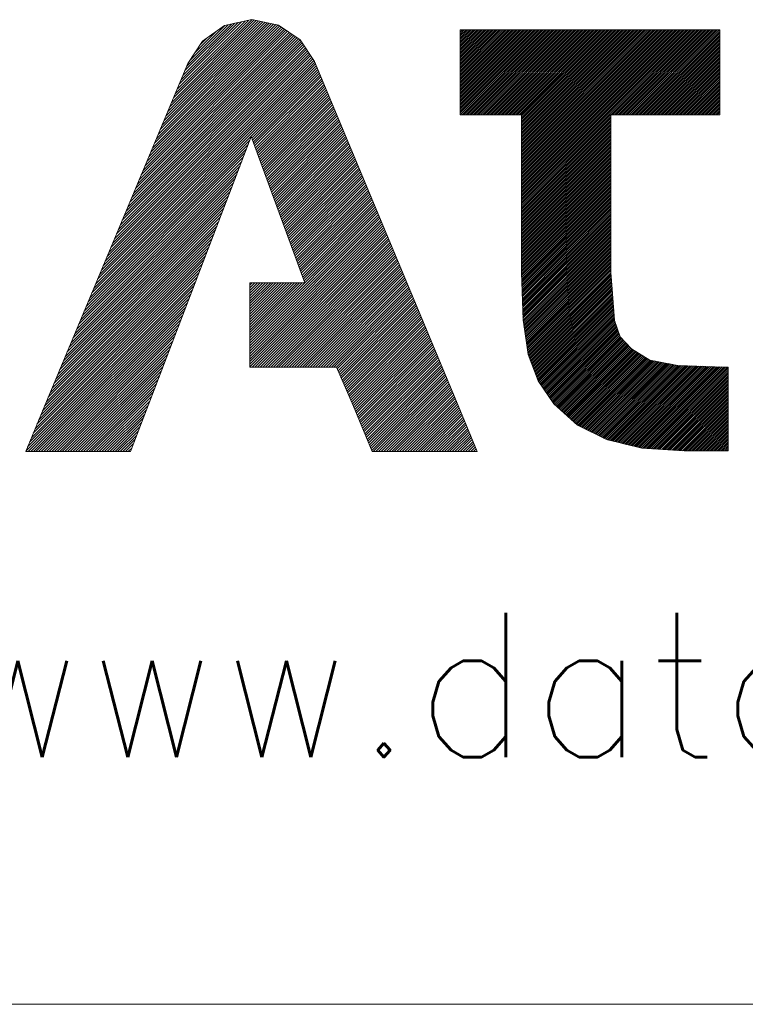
# Model space of a CAD drawing. Header units: millimetres. Extents: x 4 to 836, y 5 to 589.
# Tile 40 of 154: x 666 to 675, y 5 to 17. Entities that reach past the tile are written whole.
import ezdxf

# ---------------------------------------------------------------- set-up
doc = ezdxf.new("R2010")
doc.units = ezdxf.units.MM
doc.layers.add('256', color=7, linetype='Continuous', true_color=0xffffff)
doc.styles.add('blockfont', font='simplex.shx')

# ---------------------------------------------------------------- blocks, each defined once
blk = doc.blocks.new('HATCH3')
at = {"color": 5, "lineweight": 13}
for p, q in [((667.915782, 15.634335), (668.885862, 16.604416)), ((667.938179, 15.687812), (668.859912, 16.609545)), ((667.579822, 14.832184), (669.245605, 16.497967)), ((667.602219, 14.885661), (669.227049, 16.51049)), ((667.624616, 14.939138), (669.208493, 16.523014)), ((667.647014, 14.992614), (669.189937, 16.535537)), ((667.669411, 15.046091), (669.170512, 16.547192)), ((667.691809, 15.099568), (669.144635, 16.552394)), ((667.714206, 15.153045), (669.118758, 16.557596)), ((667.736603, 15.206521), (669.09288, 16.562799)), ((667.759001, 15.259998), (669.067003, 16.568001)), ((667.781398, 15.313475), (669.041126, 16.573203)), ((667.803795, 15.366952), (669.015248, 16.578405)), ((667.826193, 15.420428), (668.989371, 16.583607)), ((667.84859, 15.473905), (668.963494, 16.588809)), ((667.870987, 15.527382), (668.937617, 16.594011)), ((667.893385, 15.580859), (668.911739, 16.599214)), ((667.960577, 15.741289), (668.820349, 16.601062)), ((667.982974, 15.794766), (668.780787, 16.592579)), ((668.005371, 15.848242), (668.741225, 16.584096)), ((668.027769, 15.901719), (668.701662, 16.575613)), ((668.050166, 15.955196), (668.6621, 16.56713)), ((668.072563, 16.008673), (668.622538, 16.558647)), ((668.094961, 16.062149), (668.582975, 16.550164)), ((668.132726, 16.130994), (668.543413, 16.541681)), ((667.355848, 14.297417), (669.430628, 16.372196)), ((667.378246, 14.350893), (669.412609, 16.385257)), ((667.400643, 14.40437), (669.394053, 16.39778)), ((667.42304, 14.457847), (669.375497, 16.410303)), ((667.445438, 14.511324), (669.356941, 16.422827)), ((667.467835, 14.5648), (669.338385, 16.43535)), ((667.490232, 14.618277), (669.319829, 16.447874)), ((667.51263, 14.671754), (669.301273, 16.460397)), ((667.535027, 14.725231), (669.282717, 16.47292)), ((667.557424, 14.778707), (669.264161, 16.485444)), ((668.190711, 16.220058), (668.444323, 16.473671)), ((668.248695, 16.309122), (668.337238, 16.397665)), ((667.221464, 13.976556), (669.505082, 16.260174)), ((667.243862, 14.030033), (669.492673, 16.278844)), ((667.266259, 14.08351), (669.480264, 16.297515)), ((667.288656, 14.136986), (669.467855, 16.316185)), ((667.311054, 14.190463), (669.455446, 16.334855)), ((667.333451, 14.24394), (669.443037, 16.353526)), ((667.08708, 13.655696), (669.579536, 16.148152)), ((667.109478, 13.709172), (669.567127, 16.166822)), ((667.131875, 13.762649), (669.554718, 16.185493)), ((667.154272, 13.816126), (669.542309, 16.204163)), ((667.17667, 13.869603), (669.5299, 16.222833)), ((667.199067, 13.923079), (669.517491, 16.241504)), ((666.952696, 13.334835), (669.640165, 16.022304)), ((666.975094, 13.388312), (669.631005, 16.044223)), ((666.997491, 13.441789), (669.621845, 16.066143)), ((667.019888, 13.495265), (669.612685, 16.088063)), ((667.042286, 13.548742), (669.603526, 16.109982)), ((667.064683, 13.602219), (669.591946, 16.129482)), ((668.86128, 15.212339), (669.649324, 16.000384)), ((668.86962, 15.1896), (669.658484, 15.978464)), ((668.877959, 15.16686), (669.667644, 15.956545)), ((668.886299, 15.14412), (669.676804, 15.934625)), ((668.894639, 15.121381), (669.685963, 15.912705)), ((668.902979, 15.098641), (669.695123, 15.890786)), ((668.911318, 15.075901), (669.704283, 15.868866)), ((668.919658, 15.053162), (669.713443, 15.846946)), ((668.927998, 15.030422), (669.722602, 15.825027)), ((668.936338, 15.007682), (669.731762, 15.803107)), ((668.944677, 14.984943), (669.740922, 15.781187)), ((668.953017, 14.962203), (669.750082, 15.759268)), ((668.961357, 14.939463), (669.759241, 15.737348)), ((668.969696, 14.916724), (669.768401, 15.715428)), ((668.978036, 14.893984), (669.777561, 15.693509)), ((668.986376, 14.871244), (669.78672, 15.671589)), ((668.994716, 14.848505), (669.79588, 15.649669)), ((669.003055, 14.825765), (669.80504, 15.62775)), ((669.011395, 14.803025), (669.8142, 15.60583)), ((669.019735, 14.780286), (669.823359, 15.58391)), ((669.028075, 14.757546), (669.832519, 15.561991)), ((669.036414, 14.734806), (669.841679, 15.540071)), ((669.044754, 14.712067), (669.850839, 15.518151)), ((669.053094, 14.689327), (669.859998, 15.496232)), ((669.061433, 14.666587), (669.869158, 15.474312)), ((669.069773, 14.643847), (669.878318, 15.452392)), ((669.078113, 14.621108), (669.887478, 15.430473)), ((669.086453, 14.598368), (669.896637, 15.408553)), ((669.094792, 14.575628), (669.905797, 15.386633)), ((669.103132, 14.552889), (669.914957, 15.364714)), ((669.111472, 14.530149), (669.924117, 15.342794)), ((669.119812, 14.507409), (669.933276, 15.320874)), ((669.128151, 14.48467), (669.942436, 15.298955)), ((669.136491, 14.46193), (669.951596, 15.277035)), ((669.144831, 14.43919), (669.960756, 15.255115)), ((669.15317, 14.416451), (669.969915, 15.233196)), ((669.16151, 14.393711), (669.979075, 15.211276)), ((666.907902, 13.227882), (668.819153, 15.139133)), ((666.930299, 13.281358), (668.838534, 15.189594)), ((669.16985, 14.370971), (669.988235, 15.189356)), ((669.17819, 14.348232), (669.997395, 15.167437)), ((669.186529, 14.325492), (670.006554, 15.145517)), ((669.194869, 14.302752), (670.015714, 15.123597)), ((669.203209, 14.280013), (670.024874, 15.101677)), ((666.84071, 13.067451), (668.761008, 14.98775)), ((666.863107, 13.120928), (668.78039, 15.038211)), ((666.885504, 13.174405), (668.799771, 15.088672)), ((669.211549, 14.257273), (670.034034, 15.079758)), ((669.219888, 14.234533), (670.043193, 15.057838)), ((669.228228, 14.211794), (670.052353, 15.035918)), ((669.236568, 14.189054), (670.061513, 15.013999)), ((669.244908, 14.166314), (670.070672, 14.992079)), ((666.795915, 12.960498), (668.722246, 14.886829)), ((666.818312, 13.013975), (668.741627, 14.93729)), ((669.253247, 14.143575), (670.079832, 14.970159)), ((669.261587, 14.120835), (670.088992, 14.94824)), ((669.269927, 14.098095), (670.098152, 14.92632)), ((669.278266, 14.075355), (670.107311, 14.9044)), ((669.286606, 14.052616), (670.116471, 14.882481)), ((669.294946, 14.029876), (670.125631, 14.860561)), ((666.75112, 12.853544), (668.683483, 14.785907)), ((666.773518, 12.907021), (668.702864, 14.836368)), ((669.303286, 14.007136), (670.134791, 14.838641)), ((669.311625, 13.984397), (670.14395, 14.816722)), ((669.319965, 13.961657), (670.15311, 14.794802)), ((669.328305, 13.938917), (670.16227, 14.772882)), ((669.336645, 13.916178), (670.17143, 14.750963)), ((666.683928, 12.693114), (668.625339, 14.634525)), ((666.706325, 12.746591), (668.64472, 14.684985)), ((666.728723, 12.800068), (668.664101, 14.735446)), ((669.344984, 13.893438), (670.180589, 14.729043)), ((669.353324, 13.870698), (670.189749, 14.707123)), ((669.361664, 13.847959), (670.198909, 14.685204)), ((669.370003, 13.825219), (670.208069, 14.663284)), ((669.378343, 13.802479), (670.217228, 14.641364)), ((666.639133, 12.586161), (668.586576, 14.533603)), ((666.661531, 12.639637), (668.605957, 14.584064)), ((669.386683, 13.77974), (670.226388, 14.619445)), ((669.395023, 13.757), (670.235548, 14.597525)), ((669.403362, 13.73426), (670.244708, 14.575605)), ((669.411702, 13.711521), (670.253867, 14.553686)), ((669.420042, 13.688781), (670.263027, 14.531766)), ((666.594339, 12.479207), (668.547813, 14.432681)), ((666.616736, 12.532684), (668.567194, 14.483142)), ((669.428382, 13.666041), (670.272187, 14.509846)), ((669.436721, 13.643302), (670.281347, 14.487927)), ((669.445061, 13.620562), (670.290506, 14.466007)), ((669.453401, 13.597822), (670.299666, 14.444087)), ((669.46174, 13.575083), (670.308826, 14.422168)), ((669.47008, 13.552343), (670.317985, 14.400248)), ((666.527147, 12.318777), (668.489669, 14.281299)), ((666.549544, 12.372254), (668.50905, 14.33176)), ((666.571941, 12.42573), (668.528432, 14.382221)), ((668.837209, 12.857313), (670.336305, 14.356409)), ((668.837209, 12.826233), (670.345465, 14.334489)), ((668.837209, 12.795154), (670.354624, 14.312569)), ((668.837209, 12.764075), (670.363784, 14.29065)), ((669.47842, 13.529603), (670.327145, 14.378328)), ((666.482352, 12.211823), (668.450906, 14.180377)), ((666.504749, 12.2653), (668.470287, 14.230838)), ((668.837209, 12.732995), (670.372944, 14.26873)), ((668.837209, 12.701916), (670.382104, 14.24681)), ((668.837209, 12.670836), (670.391263, 14.224891)), ((668.837209, 12.639757), (670.400423, 14.202971)), ((668.837209, 12.608678), (670.409583, 14.181051)), ((666.437557, 12.10487), (668.412143, 14.079456)), ((666.459955, 12.158347), (668.431525, 14.129917)), ((668.837209, 12.577598), (670.418743, 14.159132)), ((668.837209, 12.546519), (670.427902, 14.137212)), ((668.837209, 12.515439), (670.437062, 14.115292)), ((668.866721, 12.513872), (670.446222, 14.093373)), ((668.897801, 12.513872), (670.455382, 14.071453)), ((668.92888, 12.513872), (670.464541, 14.049533)), ((666.393181, 11.998335), (668.37338, 13.978534)), ((666.415219, 12.051452), (668.392762, 14.028995)), ((668.959959, 12.513872), (670.473701, 14.027614)), ((668.991039, 12.513872), (670.482861, 14.005694)), ((669.022118, 12.513872), (670.492021, 13.983774)), ((669.053198, 12.513872), (670.50118, 13.961855)), ((669.084277, 12.513872), (670.51034, 13.939935)), ((666.327069, 11.838985), (668.315236, 13.827152)), ((666.349107, 11.892101), (668.334618, 13.877613)), ((666.371144, 11.945218), (668.353999, 13.928073)), ((669.115356, 12.513872), (670.5195, 13.918015)), ((669.146436, 12.513872), (670.52866, 13.896096)), ((669.177515, 12.513872), (670.537819, 13.874176)), ((669.208595, 12.513872), (670.546979, 13.852256)), ((669.239674, 12.513872), (670.556139, 13.830337)), ((666.282994, 11.732751), (668.276473, 13.72623)), ((666.305032, 11.785868), (668.295855, 13.776691)), ((669.270753, 12.513872), (670.565299, 13.808417)), ((669.301833, 12.513872), (670.574458, 13.786497)), ((669.332912, 12.513872), (670.583618, 13.764578)), ((669.363992, 12.513872), (670.592778, 13.742658)), ((669.395071, 12.513872), (670.601937, 13.720738)), ((666.238919, 11.626517), (668.237711, 13.625308)), ((666.260957, 11.679634), (668.257092, 13.675769)), ((669.42615, 12.513872), (670.611097, 13.698819)), ((669.45723, 12.513872), (670.620257, 13.676899)), ((669.488309, 12.513872), (670.629417, 13.654979)), ((669.519389, 12.513872), (670.638576, 13.63306)), ((669.550468, 12.513872), (670.647736, 13.61114)), ((669.581548, 12.513872), (670.656896, 13.58922)), ((666.194844, 11.520283), (668.198948, 13.524387)), ((666.216882, 11.5734), (668.218329, 13.574848)), ((666.225838, 11.520198), (668.179566, 13.473926)), ((668.837209, 13.478901), (668.866024, 13.507716)), ((668.837209, 13.447822), (668.897103, 13.507716)), ((668.837209, 13.416742), (668.928183, 13.507716)), ((668.837209, 13.385663), (668.959262, 13.507716)), ((668.837209, 13.354583), (668.990342, 13.507716)), ((668.837209, 13.323504), (669.021421, 13.507716)), ((668.837209, 13.292425), (669.0525, 13.507716)), ((668.837209, 13.261345), (669.08358, 13.507716)), ((668.837209, 13.230266), (669.114659, 13.507716)), ((668.837209, 13.199186), (669.145739, 13.507716)), ((668.837209, 13.168107), (669.176818, 13.507716)), ((668.837209, 13.137027), (669.207898, 13.507716)), ((668.837209, 13.105948), (669.238977, 13.507716)), ((668.837209, 13.074869), (669.270056, 13.507716)), ((668.837209, 13.043789), (669.301136, 13.507716)), ((668.837209, 13.01271), (669.332215, 13.507716)), ((668.837209, 12.98163), (669.363295, 13.507716)), ((668.837209, 12.950551), (669.394374, 13.507716)), ((668.837209, 12.919472), (669.425453, 13.507716)), ((668.837209, 12.888392), (669.456533, 13.507716)), ((669.612627, 12.513872), (670.666056, 13.567301)), ((669.643706, 12.513872), (670.675215, 13.545381)), ((669.674786, 12.513872), (670.684375, 13.523461)), ((669.705865, 12.513872), (670.693535, 13.501542)), ((669.736945, 12.513872), (670.702695, 13.479622)), ((666.256918, 11.520198), (668.160185, 13.423465)), ((666.287997, 11.520198), (668.140804, 13.373004)), ((669.768024, 12.513872), (670.711854, 13.457702)), ((669.799103, 12.513872), (670.721014, 13.435783)), ((669.830183, 12.513872), (670.730174, 13.413863)), ((669.860137, 12.512747), (670.739334, 13.391943)), ((669.869494, 12.491025), (670.748493, 13.370024)), ((666.319077, 11.520198), (668.121422, 13.322544)), ((666.350156, 11.520198), (668.102041, 13.272083)), ((669.878851, 12.469302), (670.757653, 13.348104)), ((669.888208, 12.44758), (670.766813, 13.326184)), ((669.897565, 12.425857), (670.775973, 13.304265)), ((669.906922, 12.404135), (670.785132, 13.282345)), ((669.916279, 12.382413), (670.794292, 13.260425)), ((669.925636, 12.36069), (670.803452, 13.238506)), ((666.381235, 11.520198), (668.082659, 13.221622)), ((666.412315, 11.520198), (668.063278, 13.171161)), ((666.443394, 11.520198), (668.043897, 13.1207)), ((669.934993, 12.338968), (670.812612, 13.216586)), ((669.94435, 12.317245), (670.821771, 13.194666)), ((669.953707, 12.295523), (670.830931, 13.172747)), ((669.963064, 12.2738), (670.840091, 13.150827)), ((669.972421, 12.252078), (670.84925, 13.128907)), ((666.474474, 11.520198), (668.024515, 13.07024)), ((666.505553, 11.520198), (668.005134, 13.019779)), ((669.981778, 12.230355), (670.85841, 13.106988)), ((669.991135, 12.208633), (670.86757, 13.085068)), ((670.000492, 12.186911), (670.87673, 13.063148)), ((670.009849, 12.165188), (670.885889, 13.041229)), ((670.019206, 12.143466), (670.895049, 13.019309)), ((666.536633, 11.520198), (667.985752, 12.969318)), ((666.567712, 11.520198), (667.966371, 12.918857)), ((670.028563, 12.121743), (670.904209, 12.997389)), ((670.03792, 12.100021), (670.913369, 12.97547)), ((670.047277, 12.078298), (670.922528, 12.95355)), ((670.056594, 12.056536), (670.931688, 12.93163)), ((670.065709, 12.034571), (670.940848, 12.909711)), ((670.074823, 12.012607), (670.950008, 12.887791)), ((666.598791, 11.520198), (667.94699, 12.868396)), ((666.629871, 11.520198), (667.927608, 12.817936)), ((670.083938, 11.990642), (670.959167, 12.865871)), ((670.093052, 11.968677), (670.968327, 12.843952)), ((670.102167, 11.946712), (670.977487, 12.822032)), ((670.111282, 11.924747), (670.986647, 12.800112)), ((670.120396, 11.902783), (670.995806, 12.778193)), ((666.66095, 11.520198), (667.908227, 12.767475)), ((666.69203, 11.520198), (667.888845, 12.717014)), ((666.723109, 11.520198), (667.869464, 12.666553)), ((670.129511, 11.880818), (671.004966, 12.756273)), ((670.138625, 11.858853), (671.014126, 12.734353)), ((670.14774, 11.836888), (671.023286, 12.712434)), ((670.156855, 11.814923), (671.032445, 12.690514)), ((670.165969, 11.792959), (671.041605, 12.668594)), ((666.754188, 11.520198), (667.850083, 12.616092)), ((666.785268, 11.520198), (667.830701, 12.565632)), ((670.175084, 11.770994), (671.050765, 12.646675)), ((670.184198, 11.749029), (671.059925, 12.624755)), ((670.193313, 11.727064), (671.069084, 12.602835)), ((670.202428, 11.705099), (671.078244, 12.580916)), ((670.211542, 11.683134), (671.087404, 12.558996)), ((666.816347, 11.520198), (667.81132, 12.515171)), ((666.847427, 11.520198), (667.791938, 12.46471)), ((670.220657, 11.66117), (671.096564, 12.537076)), ((670.229771, 11.639205), (671.105723, 12.515157)), ((670.238886, 11.61724), (671.114883, 12.493237)), ((670.248001, 11.595275), (671.124043, 12.471317)), ((670.257115, 11.57331), (671.133202, 12.449398)), ((670.26623, 11.551346), (671.142362, 12.427478)), ((666.878506, 11.520198), (667.772557, 12.414249)), ((666.909585, 11.520198), (667.753176, 12.363788)), ((666.940665, 11.520198), (667.733794, 12.313327)), ((670.275344, 11.529381), (671.151522, 12.405558)), ((670.297241, 11.520198), (671.160682, 12.383639)), ((670.32832, 11.520198), (671.169841, 12.361719)), ((670.3594, 11.520198), (671.179001, 12.339799)), ((670.390479, 11.520198), (671.188161, 12.31788)), ((666.971744, 11.520198), (667.714413, 12.262867)), ((667.002824, 11.520198), (667.695032, 12.212406)), ((670.421559, 11.520198), (671.197321, 12.29596)), ((670.452638, 11.520198), (671.20648, 12.27404)), ((670.483718, 11.520198), (671.21564, 12.252121)), ((670.514797, 11.520198), (671.2248, 12.230201)), ((670.545876, 11.520198), (671.23396, 12.208281)), ((667.033903, 11.520198), (667.67565, 12.161945)), ((667.064982, 11.520198), (667.656269, 12.111484)), ((670.576956, 11.520198), (671.243119, 12.186362)), ((670.608035, 11.520198), (671.252279, 12.164442)), ((670.639115, 11.520198), (671.261439, 12.142522)), ((670.670194, 11.520198), (671.270599, 12.120603)), ((670.701273, 11.520198), (671.279758, 12.098683)), ((670.732353, 11.520198), (671.288918, 12.076763)), ((667.096062, 11.520198), (667.636887, 12.061023)), ((667.127141, 11.520198), (667.617589, 12.010646)), ((667.158221, 11.520198), (667.598292, 11.960269)), ((670.763432, 11.520198), (671.298066, 12.054832)), ((670.794512, 11.520198), (671.307175, 12.032862)), ((670.825591, 11.520198), (671.316285, 12.010892)), ((670.85667, 11.520198), (671.325395, 11.988922)), ((670.88775, 11.520198), (671.334505, 11.966953)), ((667.1893, 11.520198), (667.578995, 11.909893)), ((667.22038, 11.520198), (667.559698, 11.859516)), ((670.918829, 11.520198), (671.343614, 11.944983)), ((670.949909, 11.520198), (671.352724, 11.923013)), ((670.980988, 11.520198), (671.361834, 11.901044)), ((671.012067, 11.520198), (671.370943, 11.879074)), ((671.043147, 11.520198), (671.380053, 11.857104)), ((667.251459, 11.520198), (667.540401, 11.80914)), ((667.282538, 11.520198), (667.521104, 11.758764)), ((671.074226, 11.520198), (671.389163, 11.835135)), ((671.105306, 11.520198), (671.398273, 11.813165)), ((671.136385, 11.520198), (671.407382, 11.791195)), ((671.167465, 11.520198), (671.416492, 11.769225)), ((671.198544, 11.520198), (671.425602, 11.747256)), ((667.313618, 11.520198), (667.501807, 11.708387)), ((667.344697, 11.520198), (667.48251, 11.658011)), ((671.229623, 11.520198), (671.434711, 11.725286)), ((671.260703, 11.520198), (671.443821, 11.703316)), ((671.291782, 11.520198), (671.452931, 11.681347)), ((671.322862, 11.520198), (671.462041, 11.659377)), ((671.353941, 11.520198), (671.47115, 11.637407)), ((671.38502, 11.520198), (671.48026, 11.615438)), ((667.375777, 11.520198), (667.463213, 11.607635)), ((667.406856, 11.520198), (667.443916, 11.557258)), ((671.4161, 11.520198), (671.48937, 11.593468)), ((671.447179, 11.520198), (671.498479, 11.571498)), ((671.478259, 11.520198), (671.507589, 11.549529))]:
    blk.add_line(p, q, dxfattribs=at)
blk = doc.blocks.new('HATCH5')
at = {"color": 5, "lineweight": 13}
for p, q in [((671.318785, 16.462067), (671.345668, 16.48895)), ((671.318785, 16.440418), (671.367317, 16.48895)), ((671.318785, 16.418768), (671.388967, 16.48895)), ((671.318785, 16.397118), (671.410617, 16.48895)), ((671.318785, 16.375468), (671.432267, 16.48895)), ((671.318785, 16.353819), (671.453916, 16.48895)), ((671.318785, 16.332169), (671.475566, 16.48895)), ((671.318785, 16.310519), (671.497216, 16.48895)), ((671.318785, 16.28887), (671.518865, 16.48895)), ((671.318785, 16.26722), (671.540515, 16.48895)), ((671.318785, 16.24557), (671.562165, 16.48895)), ((671.318785, 16.223921), (671.583814, 16.48895)), ((671.318785, 16.202271), (671.605464, 16.48895)), ((671.318785, 16.180621), (671.627114, 16.48895)), ((671.318785, 16.158971), (671.648764, 16.48895)), ((671.318785, 16.137322), (671.670413, 16.48895)), ((671.318785, 16.115672), (671.692063, 16.48895)), ((671.318785, 16.094022), (671.713713, 16.48895)), ((671.318785, 16.072373), (671.735362, 16.48895)), ((671.318785, 16.050723), (671.757012, 16.48895)), ((671.318785, 16.029073), (671.778662, 16.48895)), ((671.318785, 16.007423), (671.800312, 16.48895)), ((671.318785, 15.985774), (671.821961, 16.48895)), ((671.318785, 15.964124), (671.843611, 16.48895)), ((671.318785, 15.942474), (671.865261, 16.48895)), ((671.318785, 15.920825), (671.88691, 16.48895)), ((671.318785, 15.899175), (671.90856, 16.48895)), ((671.318785, 15.877525), (671.93021, 16.48895)), ((671.318785, 15.855876), (671.951859, 16.48895)), ((671.318785, 15.834226), (671.973509, 16.48895)), ((671.318785, 15.812576), (671.995159, 16.48895)), ((671.318785, 15.790926), (672.016809, 16.48895)), ((671.318785, 15.769277), (672.038458, 16.48895)), ((671.318785, 15.747627), (672.060108, 16.48895)), ((671.318785, 15.725977), (672.081758, 16.48895)), ((671.318785, 15.704328), (672.103407, 16.48895)), ((671.318785, 15.682678), (672.125057, 16.48895)), ((671.318785, 15.661028), (672.146707, 16.48895)), ((671.318785, 15.639378), (672.168357, 16.48895)), ((671.318785, 15.617729), (672.190006, 16.48895)), ((671.318785, 15.596079), (672.211656, 16.48895)), ((671.318785, 15.574429), (672.233306, 16.48895)), ((671.318785, 15.55278), (672.254955, 16.48895)), ((671.318785, 15.53113), (672.276605, 16.48895)), ((671.318785, 15.50948), (672.298255, 16.48895)), ((671.320375, 15.48942), (672.319905, 16.48895)), ((671.342024, 15.48942), (672.341554, 16.48895)), ((671.363674, 15.48942), (672.363204, 16.48895)), ((671.385324, 15.48942), (672.384854, 16.48895)), ((671.406973, 15.48942), (672.406503, 16.48895)), ((671.428623, 15.48942), (672.428153, 16.48895)), ((671.450273, 15.48942), (672.449803, 16.48895)), ((671.471922, 15.48942), (672.471452, 16.48895)), ((671.493572, 15.48942), (672.493102, 16.48895)), ((671.515222, 15.48942), (672.514752, 16.48895)), ((671.536872, 15.48942), (672.536402, 16.48895)), ((671.558521, 15.48942), (672.558051, 16.48895)), ((671.580171, 15.48942), (672.579701, 16.48895)), ((671.601821, 15.48942), (672.601351, 16.48895)), ((671.62347, 15.48942), (672.623, 16.48895)), ((671.64512, 15.48942), (672.64465, 16.48895)), ((671.66677, 15.48942), (672.6663, 16.48895)), ((671.68842, 15.48942), (672.68795, 16.48895)), ((671.710069, 15.48942), (672.709599, 16.48895)), ((671.731719, 15.48942), (672.731249, 16.48895)), ((671.753369, 15.48942), (672.752899, 16.48895)), ((671.775018, 15.48942), (672.774548, 16.48895)), ((671.796668, 15.48942), (672.796198, 16.48895)), ((671.818318, 15.48942), (672.817848, 16.48895)), ((671.839968, 15.48942), (672.839498, 16.48895)), ((671.861617, 15.48942), (672.861147, 16.48895)), ((671.883267, 15.48942), (672.882797, 16.48895)), ((671.904917, 15.48942), (672.904447, 16.48895)), ((671.926566, 15.48942), (672.926096, 16.48895)), ((671.948216, 15.48942), (672.947746, 16.48895)), ((671.969866, 15.48942), (672.969396, 16.48895)), ((671.991515, 15.48942), (672.991045, 16.48895)), ((672.013165, 15.48942), (673.012695, 16.48895)), ((672.034815, 15.48942), (673.034345, 16.48895)), ((672.042664, 15.475619), (673.055995, 16.48895)), ((672.042664, 15.45397), (673.077644, 16.48895)), ((672.042664, 15.43232), (673.099294, 16.48895)), ((672.042664, 15.41067), (673.120944, 16.48895)), ((672.042664, 15.389021), (673.142593, 16.48895)), ((672.042664, 15.367371), (673.164243, 16.48895)), ((672.042664, 15.345721), (673.185893, 16.48895)), ((672.042664, 15.324071), (673.207543, 16.48895)), ((672.042664, 15.302422), (673.229192, 16.48895)), ((672.042664, 15.280772), (673.250842, 16.48895)), ((672.042664, 15.259122), (673.272492, 16.48895)), ((672.042664, 15.237473), (673.294141, 16.48895)), ((672.042664, 15.215823), (673.315791, 16.48895)), ((672.042664, 15.194173), (673.337441, 16.48895)), ((672.042664, 15.172524), (673.35909, 16.48895)), ((672.042664, 15.150874), (673.38074, 16.48895)), ((672.042664, 15.129224), (673.40239, 16.48895)), ((672.042664, 15.107574), (673.42404, 16.48895)), ((672.042664, 15.085925), (673.445689, 16.48895)), ((672.042664, 15.064275), (673.467339, 16.48895)), ((672.042664, 15.042625), (673.488989, 16.48895)), ((672.042664, 15.020976), (673.510638, 16.48895)), ((672.042664, 14.999326), (673.532288, 16.48895)), ((672.042664, 14.977676), (673.553938, 16.48895)), ((672.042664, 14.956026), (673.575588, 16.48895)), ((672.042664, 14.934377), (673.597237, 16.48895)), ((672.042664, 14.912727), (673.618887, 16.48895)), ((672.042664, 14.891077), (673.640537, 16.48895)), ((672.042664, 14.869428), (673.662186, 16.48895)), ((672.042664, 14.847778), (673.683836, 16.48895)), ((672.042664, 14.826128), (673.705486, 16.48895)), ((672.042664, 14.804478), (673.727136, 16.48895)), ((672.042664, 14.782829), (673.748785, 16.48895)), ((672.042664, 14.761179), (673.770435, 16.48895)), ((672.042664, 14.739529), (673.792085, 16.48895)), ((672.042664, 14.71788), (673.813734, 16.48895)), ((672.042664, 14.69623), (673.835384, 16.48895)), ((672.042664, 14.67458), (673.857034, 16.48895)), ((672.042664, 14.652931), (673.878683, 16.48895)), ((672.042664, 14.631281), (673.900333, 16.48895)), ((672.042664, 14.609631), (673.921983, 16.48895)), ((672.042664, 14.587981), (673.943633, 16.48895)), ((672.042664, 14.566332), (673.965282, 16.48895)), ((672.042664, 14.544682), (673.986932, 16.48895)), ((672.042664, 14.523032), (674.008582, 16.48895)), ((672.042664, 14.501383), (674.030231, 16.48895)), ((672.042664, 14.479733), (674.051881, 16.48895)), ((672.042664, 14.458083), (674.073531, 16.48895)), ((673.095651, 15.48942), (674.095181, 16.48895)), ((673.1173, 15.48942), (674.11683, 16.48895)), ((673.13895, 15.48942), (674.13848, 16.48895)), ((673.1606, 15.48942), (674.16013, 16.48895)), ((673.182249, 15.48942), (674.181779, 16.48895)), ((673.203899, 15.48942), (674.203429, 16.48895)), ((673.225549, 15.48942), (674.225079, 16.48895)), ((673.247198, 15.48942), (674.246728, 16.48895)), ((673.268848, 15.48942), (674.268378, 16.48895)), ((673.290498, 15.48942), (674.290028, 16.48895)), ((673.312148, 15.48942), (674.311678, 16.48895)), ((673.333797, 15.48942), (674.333327, 16.48895)), ((673.355447, 15.48942), (674.354977, 16.48895)), ((673.377097, 15.48942), (674.376627, 16.48895)), ((673.398746, 15.48942), (674.380516, 16.47119)), ((673.420396, 15.48942), (674.380516, 16.44954)), ((673.442046, 15.48942), (674.380516, 16.42789)), ((673.463696, 15.48942), (674.380516, 16.40624)), ((673.485345, 15.48942), (674.380516, 16.384591)), ((673.506995, 15.48942), (674.380516, 16.362941)), ((673.528645, 15.48942), (674.380516, 16.341291)), ((673.550294, 15.48942), (674.380516, 16.319642)), ((673.571944, 15.48942), (674.380516, 16.297992)), ((673.593594, 15.48942), (674.380516, 16.276342)), ((673.615244, 15.48942), (674.380516, 16.254692)), ((673.636893, 15.48942), (674.380516, 16.233043)), ((673.658543, 15.48942), (674.380516, 16.211393)), ((673.680193, 15.48942), (674.380516, 16.189743)), ((673.701842, 15.48942), (674.380516, 16.168094)), ((673.723492, 15.48942), (674.380516, 16.146444)), ((673.745142, 15.48942), (674.380516, 16.124794)), ((673.766791, 15.48942), (674.380516, 16.103145)), ((673.788441, 15.48942), (674.380516, 16.081495)), ((673.810091, 15.48942), (674.380516, 16.059845)), ((673.831741, 15.48942), (674.380516, 16.038195)), ((673.85339, 15.48942), (674.380516, 16.016546)), ((673.87504, 15.48942), (674.380516, 15.994896)), ((673.89669, 15.48942), (674.380516, 15.973246)), ((673.918339, 15.48942), (674.380516, 15.951597)), ((673.939989, 15.48942), (674.380516, 15.929947)), ((673.961639, 15.48942), (674.380516, 15.908297)), ((673.983289, 15.48942), (674.380516, 15.886647)), ((674.004938, 15.48942), (674.380516, 15.864998)), ((674.026588, 15.48942), (674.380516, 15.843348)), ((674.048238, 15.48942), (674.380516, 15.821698)), ((674.069887, 15.48942), (674.380516, 15.800049)), ((674.091537, 15.48942), (674.380516, 15.778399)), ((674.113187, 15.48942), (674.380516, 15.756749)), ((674.134837, 15.48942), (674.380516, 15.735099)), ((674.156486, 15.48942), (674.380516, 15.71345)), ((674.178136, 15.48942), (674.380516, 15.6918)), ((674.199786, 15.48942), (674.380516, 15.67015)), ((674.221435, 15.48942), (674.380516, 15.648501)), ((674.243085, 15.48942), (674.380516, 15.626851)), ((674.264735, 15.48942), (674.380516, 15.605201)), ((674.286384, 15.48942), (674.380516, 15.583552)), ((674.308034, 15.48942), (674.380516, 15.561902)), ((672.042664, 14.436433), (673.093794, 15.487563)), ((672.042664, 14.414784), (673.093794, 15.465914)), ((672.042664, 14.393134), (673.093794, 15.444264)), ((674.329684, 15.48942), (674.380516, 15.540252)), ((674.351334, 15.48942), (674.380516, 15.518602)), ((672.042664, 14.371484), (673.093794, 15.422614)), ((672.042664, 14.349835), (673.093794, 15.400965)), ((672.042664, 14.328185), (673.093794, 15.379315)), ((672.042664, 14.306535), (673.093794, 15.357665)), ((672.042664, 14.284886), (673.093794, 15.336016)), ((672.042664, 14.263236), (673.093794, 15.314366)), ((672.042664, 14.241586), (673.093794, 15.292716)), ((672.042664, 14.219936), (673.093794, 15.271066)), ((672.042664, 14.198287), (673.093794, 15.249417)), ((672.042664, 14.176637), (673.093794, 15.227767)), ((672.042664, 14.154987), (673.093794, 15.206117)), ((672.042664, 14.133338), (673.093794, 15.184468)), ((672.042664, 14.111688), (673.093794, 15.162818)), ((672.042664, 14.090038), (673.093794, 15.141168)), ((672.042664, 14.068388), (673.093794, 15.119518)), ((672.042664, 14.046739), (673.093794, 15.097869)), ((672.042664, 14.025089), (673.093794, 15.076219)), ((672.042664, 14.003439), (673.093794, 15.054569)), ((672.042664, 13.98179), (673.093794, 15.03292)), ((672.042664, 13.96014), (673.093794, 15.01127)), ((672.042664, 13.93849), (673.093794, 14.98962)), ((672.042664, 13.91684), (673.093794, 14.96797)), ((672.042664, 13.895191), (673.093794, 14.946321)), ((672.042664, 13.873541), (673.093794, 14.924671)), ((672.042664, 13.851891), (673.093794, 14.903021)), ((672.042664, 13.830242), (673.093794, 14.881372)), ((672.042664, 13.808592), (673.093794, 14.859722)), ((672.042664, 13.786942), (673.093794, 14.838072)), ((672.042664, 13.765293), (673.093794, 14.816423)), ((672.042664, 13.743643), (673.093794, 14.794773)), ((672.042664, 13.721993), (673.093794, 14.773123)), ((672.042664, 13.700343), (673.093794, 14.751473)), ((672.042664, 13.678694), (673.093794, 14.729824)), ((672.042664, 13.657044), (673.093794, 14.708174)), ((672.042664, 13.635394), (673.093794, 14.686524)), ((672.043101, 13.614182), (673.093794, 14.664875)), ((672.043749, 13.59318), (673.093794, 14.643225)), ((672.044397, 13.572179), (673.093794, 14.621575)), ((672.045046, 13.551177), (673.093794, 14.599925)), ((672.045694, 13.530175), (673.093794, 14.578276)), ((672.046342, 13.509174), (673.093794, 14.556626)), ((672.04699, 13.488172), (673.093794, 14.534976)), ((672.047638, 13.46717), (673.093794, 14.513327)), ((672.048286, 13.446169), (673.093794, 14.491677)), ((672.048934, 13.425167), (673.093794, 14.470027)), ((672.049582, 13.404165), (673.093794, 14.448377)), ((672.05023, 13.383164), (673.093794, 14.426728)), ((672.050878, 13.362162), (673.093794, 14.405078)), ((672.051526, 13.34116), (673.093794, 14.383428)), ((672.052174, 13.320159), (673.093794, 14.361779)), ((672.052822, 13.299157), (673.093794, 14.340129)), ((672.05347, 13.278156), (673.093794, 14.318479)), ((672.054118, 13.257154), (673.093794, 14.29683)), ((672.054766, 13.236152), (673.093794, 14.27518)), ((672.055414, 13.215151), (673.093794, 14.25353)), ((672.056063, 13.194149), (673.093794, 14.23188)), ((672.056711, 13.173147), (673.093794, 14.210231)), ((672.057359, 13.152146), (673.093794, 14.188581)), ((672.058007, 13.131144), (673.093794, 14.166931)), ((672.058655, 13.110142), (673.093794, 14.145282)), ((672.059303, 13.089141), (673.093794, 14.123632)), ((672.060004, 13.068192), (673.093794, 14.101982)), ((672.062809, 13.049347), (673.093794, 14.080332)), ((672.065613, 13.030502), (673.093794, 14.058683)), ((672.068418, 13.011657), (673.093794, 14.037033)), ((672.071223, 12.992813), (673.093794, 14.015383)), ((672.074028, 12.973968), (673.093794, 13.993734)), ((672.076833, 12.955123), (673.093794, 13.972084)), ((672.079638, 12.936278), (673.093794, 13.950434)), ((672.082443, 12.917433), (673.093794, 13.928785)), ((672.085248, 12.898588), (673.093794, 13.907135)), ((672.088053, 12.879744), (673.093794, 13.885485)), ((672.090857, 12.860899), (673.093794, 13.863835)), ((672.093662, 12.842054), (673.093794, 13.842186)), ((672.096467, 12.823209), (673.093794, 13.820536)), ((672.099272, 12.804364), (673.093794, 13.798886)), ((672.102077, 12.78552), (673.093794, 13.777237)), ((672.104882, 12.766675), (673.093794, 13.755587)), ((672.107687, 12.74783), (673.093794, 13.733937)), ((672.110492, 12.728985), (673.093794, 13.712287)), ((672.113297, 12.71014), (673.093794, 13.690638)), ((672.116101, 12.691295), (673.093794, 13.668988)), ((672.118906, 12.672451), (673.093794, 13.647338)), ((672.123027, 12.654921), (673.094012, 13.625907)), ((672.128955, 12.6392), (673.095783, 13.606028)), ((672.134883, 12.623478), (673.097553, 13.586148)), ((672.140811, 12.607757), (673.099324, 13.566269)), ((672.14674, 12.592035), (673.101094, 13.54639)), ((672.152668, 12.576314), (673.102865, 13.526511)), ((672.158596, 12.560593), (673.104636, 13.506632)), ((672.164525, 12.544871), (673.106406, 13.486753)), ((672.170453, 12.52915), (673.108177, 13.466874)), ((672.176381, 12.513428), (673.109947, 13.446995)), ((672.182309, 12.497707), (673.111674, 13.427071)), ((672.188238, 12.481985), (673.113295, 13.407043)), ((672.194166, 12.466264), (673.114917, 13.387015)), ((672.200094, 12.450543), (673.116539, 13.366987)), ((672.206023, 12.434821), (673.11816, 13.346959)), ((672.211951, 12.4191), (673.119782, 13.326931)), ((672.217879, 12.403378), (673.121404, 13.306903)), ((672.223807, 12.387657), (673.123025, 13.286875)), ((672.229736, 12.371936), (673.124647, 13.266847)), ((672.235664, 12.356214), (673.126269, 13.246819)), ((672.243511, 12.342411), (673.12789, 13.226791)), ((672.252354, 12.329605), (673.129512, 13.206763)), ((672.261197, 12.316798), (673.131134, 13.186735)), ((672.27004, 12.303991), (673.132755, 13.166707)), ((672.278883, 12.291184), (673.134377, 13.146679)), ((672.287726, 12.278378), (673.135999, 13.126651)), ((672.296569, 12.265571), (673.13762, 13.106623)), ((672.305412, 12.252764), (673.139242, 13.086594)), ((672.314255, 12.239958), (673.140864, 13.066566)), ((672.323098, 12.227151), (673.145295, 13.049348)), ((672.331941, 12.214344), (673.150827, 13.03323)), ((672.340784, 12.201538), (673.156358, 13.017112)), ((672.349627, 12.188731), (673.16189, 13.000994)), ((672.35847, 12.175924), (673.167422, 12.984876)), ((672.367313, 12.163118), (673.172953, 12.968758)), ((672.376156, 12.150311), (673.178485, 12.95264)), ((672.384999, 12.137504), (673.184016, 12.936522)), ((672.393842, 12.124698), (673.189548, 12.920404)), ((672.402685, 12.111891), (673.19508, 12.904285)), ((672.411528, 12.099084), (673.200611, 12.888167)), ((672.420371, 12.086277), (673.206143, 12.872049)), ((672.430568, 12.074825), (673.215628, 12.859884)), ((672.441989, 12.064596), (673.226114, 12.848721)), ((672.45341, 12.054367), (673.236601, 12.837558)), ((672.464831, 12.044138), (673.247088, 12.826396)), ((672.476252, 12.03391), (673.257575, 12.815233)), ((672.487673, 12.023681), (673.268062, 12.80407)), ((672.499094, 12.013452), (673.278549, 12.792907)), ((672.510514, 12.003223), (673.289035, 12.781744)), ((672.521935, 11.992994), (673.299522, 12.770581)), ((672.533356, 11.982765), (673.310009, 12.759418)), ((672.544777, 11.972537), (673.320496, 12.748255)), ((672.556198, 11.962308), (673.330983, 12.737093)), ((672.567619, 11.952079), (673.341636, 12.726096)), ((672.57904, 11.94185), (673.355109, 12.717919)), ((672.590461, 11.931621), (673.368582, 12.709743)), ((672.601882, 11.921393), (673.382055, 12.701566)), ((672.613302, 11.911164), (673.395528, 12.693389)), ((672.624723, 11.900935), (673.409001, 12.685212)), ((672.636144, 11.890706), (673.422474, 12.677036)), ((672.647565, 11.880477), (673.435947, 12.668859)), ((672.658986, 11.870248), (673.44942, 12.660682)), ((672.670407, 11.86002), (673.462893, 12.652506)), ((672.681828, 11.849791), (673.476366, 12.644329)), ((672.693249, 11.839562), (673.489839, 12.636152)), ((672.704877, 11.829541), (673.503312, 12.627976)), ((672.719265, 11.822279), (673.516785, 12.619799)), ((672.733653, 11.815017), (673.530258, 12.611622)), ((672.748041, 11.807755), (673.543731, 12.603445)), ((672.762429, 11.800494), (673.558354, 12.596419)), ((672.776817, 11.793232), (673.576463, 12.592878)), ((672.791205, 11.78597), (673.594572, 12.589338)), ((672.805592, 11.778708), (673.612682, 12.585797)), ((672.81998, 11.771446), (673.630791, 12.582257)), ((672.834368, 11.764184), (673.6489, 12.578716)), ((672.848756, 11.756923), (673.667009, 12.575176)), ((672.863144, 11.749661), (673.685119, 12.571636)), ((672.877532, 11.742399), (673.703228, 12.568095)), ((672.89192, 11.735137), (673.721337, 12.564555)), ((672.906307, 11.727875), (673.739446, 12.561014)), ((672.920695, 11.720613), (673.757556, 12.557474)), ((672.935083, 11.713352), (673.775665, 12.553933)), ((672.949471, 11.70609), (673.793774, 12.550393)), ((672.963859, 11.698828), (673.811883, 12.546852)), ((672.978247, 11.691566), (673.829993, 12.543312)), ((672.992635, 11.684304), (673.848102, 12.539771)), ((673.007023, 11.677042), (673.866211, 12.536231)), ((673.02141, 11.66978), (673.88432, 12.53269)), ((673.035798, 11.662519), (673.904684, 12.531404)), ((673.051212, 11.656283), (673.925645, 12.530715)), ((673.06867, 11.652091), (673.946605, 12.530026)), ((673.086128, 11.647899), (673.967566, 12.529337)), ((673.103586, 11.643707), (673.988527, 12.528648)), ((673.121043, 11.639515), (674.009487, 12.527959)), ((673.138501, 11.635323), (674.030448, 12.52727)), ((673.155959, 11.631132), (674.051409, 12.526581)), ((673.173417, 11.62694), (674.072369, 12.525892)), ((673.190875, 11.622748), (674.09333, 12.525203)), ((673.208333, 11.618556), (674.114291, 12.524514)), ((673.22579, 11.614364), (674.135251, 12.523825)), ((673.243248, 11.610172), (674.156212, 12.523136)), ((673.260706, 11.60598), (674.177173, 12.522447)), ((673.278164, 11.601788), (674.198133, 12.521758)), ((673.295622, 11.597596), (674.219094, 12.521069)), ((673.313079, 11.593404), (674.240055, 12.52038)), ((673.330537, 11.589213), (674.261015, 12.519691)), ((673.347995, 11.585021), (674.281976, 12.519001)), ((673.365453, 11.580829), (674.302937, 12.518312)), ((673.382911, 11.576637), (674.323897, 12.517623)), ((673.400369, 11.572445), (674.344858, 12.516934)), ((673.417826, 11.568253), (674.365819, 12.516245)), ((673.435284, 11.564061), (674.386779, 12.515556)), ((673.452742, 11.559869), (674.40774, 12.514867)), ((673.471775, 11.557253), (674.428701, 12.514178)), ((673.492121, 11.555949), (674.450044, 12.513872)), ((673.512467, 11.554646), (674.471694, 12.513872)), ((673.532813, 11.553342), (674.478241, 12.49877)), ((673.55316, 11.552038), (674.478241, 12.47712)), ((673.573506, 11.550735), (674.478241, 12.45547)), ((673.593852, 11.549431), (674.478241, 12.43382)), ((673.614198, 11.548127), (674.478241, 12.412171)), ((673.634544, 11.546824), (674.478241, 12.390521)), ((673.65489, 11.54552), (674.478241, 12.368871)), ((673.675236, 11.544217), (674.478241, 12.347222)), ((673.695582, 11.542913), (674.478241, 12.325572)), ((673.715928, 11.541609), (674.478241, 12.303922)), ((673.736274, 11.540306), (674.478241, 12.282272)), ((673.75662, 11.539002), (674.478241, 12.260623)), ((673.776966, 11.537698), (674.478241, 12.238973)), ((673.797312, 11.536395), (674.478241, 12.217323)), ((673.817658, 11.535091), (674.478241, 12.195674)), ((673.838004, 11.533787), (674.478241, 12.174024)), ((673.858351, 11.532484), (674.478241, 12.152374)), ((673.878697, 11.53118), (674.478241, 12.130725)), ((673.899043, 11.529876), (674.478241, 12.109075)), ((673.919389, 11.528573), (674.478241, 12.087425)), ((673.939735, 11.527269), (674.478241, 12.065775)), ((673.960081, 11.525966), (674.478241, 12.044126)), ((673.981649, 11.525884), (674.478241, 12.022476)), ((674.003299, 11.525884), (674.478241, 12.000826)), ((674.024948, 11.525884), (674.478241, 11.979177)), ((674.046598, 11.525884), (674.478241, 11.957527)), ((674.068248, 11.525884), (674.478241, 11.935877)), ((674.089898, 11.525884), (674.478241, 11.914227)), ((674.111547, 11.525884), (674.478241, 11.892578)), ((674.133197, 11.525884), (674.478241, 11.870928)), ((674.154847, 11.525884), (674.478241, 11.849278)), ((674.176496, 11.525884), (674.478241, 11.827629)), ((674.198146, 11.525884), (674.478241, 11.805979)), ((674.219796, 11.525884), (674.478241, 11.784329)), ((674.241446, 11.525884), (674.478241, 11.762679)), ((674.263095, 11.525884), (674.478241, 11.74103)), ((674.284745, 11.525884), (674.478241, 11.71938)), ((674.306395, 11.525884), (674.478241, 11.69773)), ((674.328044, 11.525884), (674.478241, 11.676081)), ((674.349694, 11.525884), (674.478241, 11.654431)), ((674.371344, 11.525884), (674.478241, 11.632781)), ((674.392993, 11.525884), (674.478241, 11.611132)), ((674.414643, 11.525884), (674.478241, 11.589482)), ((674.436293, 11.525884), (674.478241, 11.567832)), ((674.457943, 11.525884), (674.478241, 11.546182))]:
    blk.add_line(p, q, dxfattribs=at)

msp = doc.modelspace()

# ---------------------------------------------------------------- linework, layer by layer
at = {"layer": '256', "color": 5, "linetype": 'Continuous', "lineweight": 18}
for p, q in [((668.539, 16.541), (668.86, 16.61)), ((669.174, 16.547), (668.86, 16.61)), ((668.86, 16.61), (669.174, 16.547)), ((668.28, 16.357), (668.539, 16.541)), ((669.43, 16.374), (669.174, 16.547)), ((669.174, 16.547), (669.43, 16.374)), ((671.319, 16.489), (674.381, 16.489)), ((671.319, 15.489), (671.319, 16.489)), ((674.381, 16.489), (674.381, 15.489)), ((669.601, 16.116), (669.43, 16.374)), ((669.43, 16.374), (669.601, 16.116)), ((668.108, 16.093), (668.28, 16.357)), ((666.419, 12.06), (668.108, 16.093)), ((671.296, 12.06), (669.601, 16.116)), ((669.601, 16.116), (671.296, 12.06)), ((672.043, 15.489), (671.319, 15.489)), ((672.043, 13.628), (672.043, 15.489)), ((673.094, 15.489), (673.094, 13.628)), ((674.381, 15.489), (673.094, 15.489)), ((668.854, 15.231), (667.637, 12.06)), ((668.854, 15.231), (669.486, 13.508)), ((669.486, 13.508), (668.854, 15.231)), ((672.043, 13.628), (672.06, 13.069)), ((672.06, 13.069), (672.043, 13.628)), ((673.111, 13.433), (673.094, 13.628)), ((673.094, 13.628), (673.111, 13.433)), ((668.837, 13.508), (669.486, 13.508)), ((668.837, 12.514), (668.837, 13.508)), ((673.141, 13.061), (673.111, 13.433)), ((673.111, 13.433), (673.141, 13.061)), ((672.06, 13.069), (672.121, 12.662)), ((672.121, 12.662), (672.06, 13.069)), ((673.207, 12.869), (673.141, 13.061)), ((673.141, 13.061), (673.207, 12.869)), ((673.341, 12.727), (673.207, 12.869)), ((673.207, 12.869), (673.341, 12.727)), ((672.121, 12.662), (672.238, 12.351)), ((672.238, 12.351), (672.121, 12.662)), ((673.554, 12.597), (673.341, 12.727)), ((673.341, 12.727), (673.554, 12.597)), ((673.888, 12.532), (673.554, 12.597)), ((673.554, 12.597), (673.888, 12.532)), ((669.86, 12.514), (668.837, 12.514)), ((669.86, 12.514), (670.055, 12.06)), ((670.055, 12.06), (669.86, 12.514)), ((674.438, 12.514), (673.888, 12.532)), ((673.888, 12.532), (674.438, 12.514)), ((674.438, 12.514), (674.478, 12.514)), ((674.478, 12.514), (674.478, 12.184)), ((672.238, 12.351), (672.425, 12.08)), ((672.425, 12.08), (672.238, 12.351)), ((672.425, 12.08), (672.704, 11.83)), ((672.704, 11.83), (672.425, 12.08)), ((674.478, 12.184), (674.478, 11.855)), ((666.195, 11.52), (666.419, 12.06)), ((667.637, 12.06), (667.43, 11.52)), ((670.055, 12.06), (670.279, 11.52)), ((670.279, 11.52), (670.055, 12.06)), ((671.52, 11.52), (671.296, 12.06)), ((671.296, 12.06), (671.52, 11.52)), ((674.478, 11.855), (674.478, 11.526)), ((672.704, 11.83), (673.045, 11.658)), ((673.045, 11.658), (672.704, 11.83)), ((673.045, 11.658), (673.461, 11.558)), ((673.461, 11.558), (673.045, 11.658)), ((667.43, 11.52), (666.195, 11.52)), ((671.52, 11.52), (670.279, 11.52)), ((673.461, 11.558), (673.961, 11.526)), ((673.961, 11.526), (673.461, 11.558)), ((674.323, 11.526), (673.961, 11.526)), ((674.478, 11.526), (674.323, 11.526))]:
    msp.add_line(p, q, dxfattribs=at)
at = {"layer": '256', "color": 3, "linetype": 'Continuous', "lineweight": 18}
msp.add_line((15, 5), (836, 5), dxfattribs=at)

# ---------------------------------------------------------------- block references
at = {"layer": '256', "color": 5, "linetype": 'Continuous', "lineweight": 13}
for name in ['HATCH3', 'HATCH5']:
    msp.add_blockref(name, (0, 0), dxfattribs=at)

# ---------------------------------------------------------------- texts
at = {"layer": '256', "color": 4, "linetype": 'Continuous', "lineweight": 13, "insert": (665.31, 7.349), "char_height": 1.7, "attachment_point": 7, "line_spacing_factor": 0.903614, "style": 'blockfont'}
msp.add_mtext('\\W0.9878;www.datalogic.com', dxfattribs=at)

doc.saveas('drawing.dxf')
